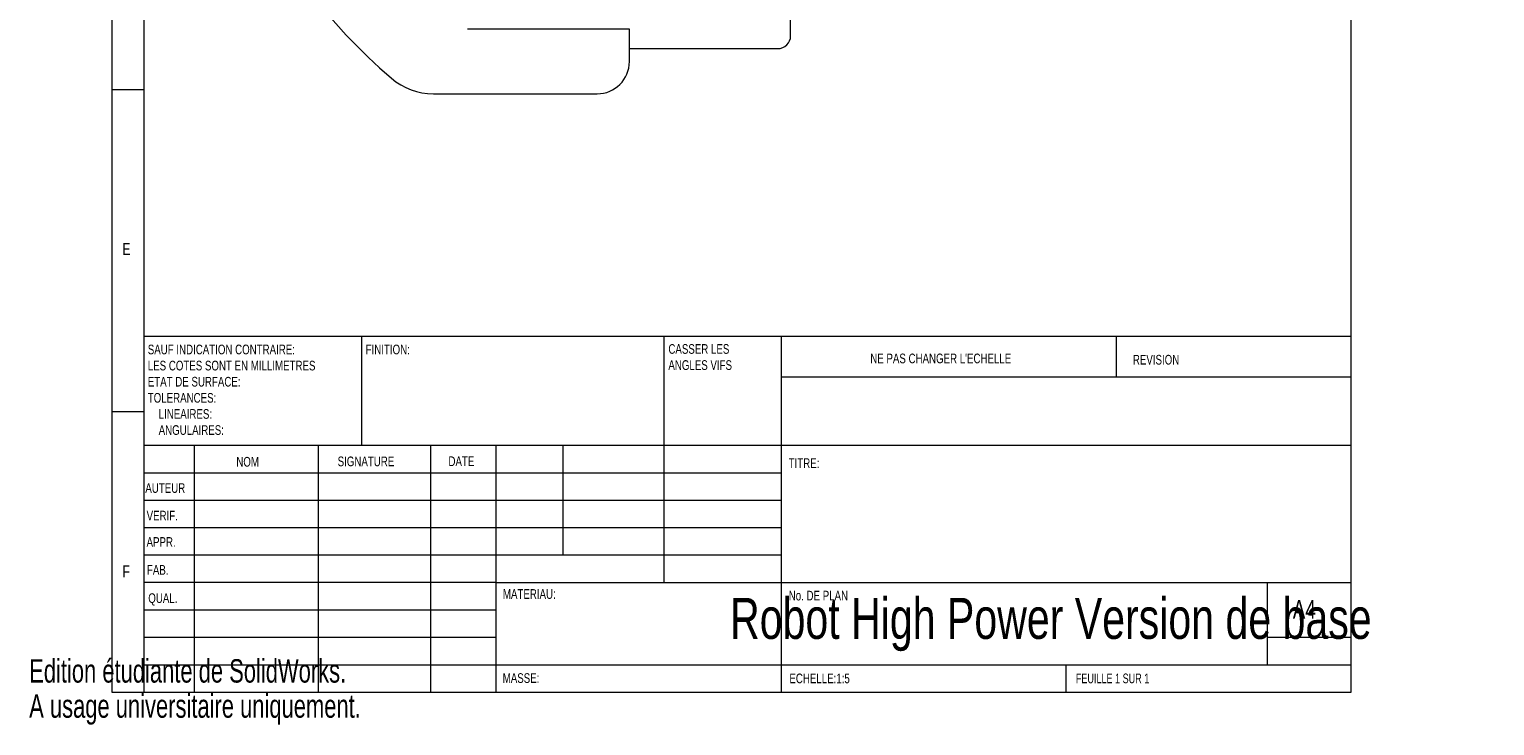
# Model space of a CAD drawing. Header units: millimetres. Extents: x 0 to 227, y 0 to 297.
# Tile 1 of 6: x 0 to 227, y 0 to 108. Entities that reach past the tile are written whole.
import ezdxf

# ---------------------------------------------------------------- set-up
doc = ezdxf.new("R2010")
doc.units = ezdxf.units.MM
doc.styles.add('SLDTEXTSTYLE0', font='TXT', dxfattribs={"width": 0.75})
doc.styles.add('SLDTEXTSTYLE1', font='TXT', dxfattribs={"width": 0.7})

# ---------------------------------------------------------------- blocks, each defined once
blk = doc.blocks.new('SW_NOTE_0')
at = {"color": 0, "linetype": 'Continuous', "lineweight": 0, "char_height": 1.5, "attachment_point": 1, "style": 'SLDTEXTSTYLE0'}
for s, insert in [('CASSER LES', (0, 1.93)), ('ANGLES VIFS', (0, -0.57))]:
    blk.add_mtext(s, dxfattribs=dict(at, insert=insert))
blk = doc.blocks.new('SW_NOTE_1')
at = {"color": 0, "linetype": 'Continuous', "lineweight": 0, "char_height": 1.5, "attachment_point": 1, "style": 'SLDTEXTSTYLE0'}
for s, insert in [('SAUF INDICATION CONTRAIRE:', (0, 1.93)), ('LES COTES SONT EN MILLIMETRES', (0, -0.57)), ('ETAT DE SURFACE:', (0, -3.07)), ('TOLERANCES:', (0, -5.57)), ('LINEAIRES:', (1.69, -8.07)), ('ANGULAIRES:', (1.69, -10.57))]:
    blk.add_mtext(s, dxfattribs=dict(at, insert=insert))

msp = doc.modelspace()

# ---------------------------------------------------------------- linework, layer by layer
at = {"color": 7, "linetype": 'Continuous', "lineweight": 0}
for p, q in [((12.8, 292), (12.8, 5)), ((17.8, 292), (17.8, 5)), ((205, 5), (205, 292)), ((12.8, 98.5), (17.8, 98.5)), ((17.8, 60.25), (205, 60.25)), ((17.8, 60.25), (17.8, 5)), ((17.8, 60.25), (17.8, 5)), ((51.6, 43.25), (51.6, 60.25)), ((98.4, 60.25), (98.4, 22)), ((116.6, 60.25), (116.6, 5)), ((168.6, 53.88), (168.6, 60.25)), ((205, 53.88), (116.6, 53.88)), ((17.8, 48.5), (12.8, 48.5)), ((205, 43.25), (17.8, 43.25)), ((25.6, 43.25), (25.6, 5)), ((44.79, 43.25), (44.79, 5)), ((62.2, 43.25), (62.2, 5)), ((72.4, 5), (72.4, 43.25)), ((82.8, 26.25), (82.8, 43.25)), ((116.6, 39), (17.8, 39)), ((116.6, 34.75), (17.8, 34.75)), ((116.6, 30.5), (17.8, 30.5)), ((116.6, 26.25), (17.8, 26.25)), ((72.4, 22), (17.8, 22)), ((72.4, 22), (205, 22)), ((192, 9.25), (192, 22)), ((72.4, 17.75), (17.8, 17.75)), ((72.4, 13.5), (17.8, 13.5)), ((205, 13.5), (192, 13.5)), ((17.8, 9.25), (205, 9.25)), ((160.8, 5), (160.8, 9.25)), ((12.8, 5), (17.8, 5)), ((17.8, 5), (205, 5))]:
    msp.add_line(p, q, dxfattribs=at)
at = {"color": 7, "linetype": 'Continuous', "lineweight": 15}
for p, q in [((118.06, 106.83), (118.06, 120.83)), ((93.06, 107.83), (67.97, 107.83)), ((93.06, 102.83), (93.06, 107.83)), ((93.06, 104.83), (116.06, 104.83)), ((62.67, 97.83), (88.06, 97.83))]:
    msp.add_line(p, q, dxfattribs=at)
for centre, radius, start, end in [((114.06, 167.83), 89, 130.5804, 229.4196), ((116.06, 106.83), 2, 270, 360), ((88.06, 102.83), 5, 270, 0), ((62.67, 107.83), 10, 229.4196, 270)]:
    msp.add_arc(centre, radius, start, end, dxfattribs=at)

# ---------------------------------------------------------------- block references
at = {"color": 7, "linetype": 'Continuous', "lineweight": 0}
for name, p in [('SW_NOTE_1', (18.39, 56.99)), ('SW_NOTE_0', (99.11, 57.07))]:
    msp.add_blockref(name, p, dxfattribs=at)

# ---------------------------------------------------------------- texts
for s, insert, char_height, attachment_point, style in [('E', (14.47, 74.67), 1.85, 1, 'SLDTEXTSTYLE0'), ('FINITION:', (52.17, 58.92), 1.5, 1, 'SLDTEXTSTYLE0'), ("NE PAS CHANGER L'ECHELLE", (130.41, 57.53), 1.5, 1, 'SLDTEXTSTYLE0'), ('REVISION', (171.13, 57.33), 1.5, 1, 'SLDTEXTSTYLE0'), ('NOM', (32.12, 41.5), 1.5, 1, 'SLDTEXTSTYLE0'), ('SIGNATURE', (47.83, 41.56), 1.5, 1, 'SLDTEXTSTYLE0'), ('DATE', (65.01, 41.58), 1.5, 1, 'SLDTEXTSTYLE0'), ('TITRE:', (117.76, 41.28), 1.5, 1, 'SLDTEXTSTYLE0'), ('AUTEUR', (18.01, 37.43), 1.5, 1, 'SLDTEXTSTYLE0'), ('VERIF.', (18.21, 33.15), 1.5, 1, 'SLDTEXTSTYLE0'), ('APPR.', (18.2, 29.06), 1.5, 1, 'SLDTEXTSTYLE0'), ('F', (14.47, 24.67), 1.85, 1, 'SLDTEXTSTYLE0'), ('FAB.', (18.26, 24.73), 1.5, 1, 'SLDTEXTSTYLE0'), ('MATERIAU:', (73.45, 20.99), 1.5, 1, 'SLDTEXTSTYLE0'), ('No. DE PLAN', (117.77, 20.74), 1.5, 1, 'SLDTEXTSTYLE0'), ('QUAL.', (18.47, 20.35), 1.5, 1, 'SLDTEXTSTYLE0'), ('Robot High Power Version de base', (158.41, 19.63), 6.35, 2, 'SLDTEXTSTYLE0'), ('A4', (195.92, 19.3), 2.91, 1, 'SLDTEXTSTYLE0'), ('MASSE:', (73.42, 7.95), 1.499, 1, 'SLDTEXTSTYLE0'), ('ECHELLE:1:5', (117.87, 7.9), 1.5, 1, 'SLDTEXTSTYLE0'), ('FEUILLE 1 SUR 1', (162.28, 7.9), 1.5, 1, 'SLDTEXTSTYLE1')]:
    msp.add_mtext(s, dxfattribs=dict(at, insert=insert, char_height=char_height, attachment_point=attachment_point, style=style))
at = {"color": 7, "linetype": 'Continuous', "char_height": 3.633, "attachment_point": 1, "style": 'SLDTEXTSTYLE1'}
for s, insert in [('Edition étudiante de SolidWorks.', (0, 10.13)), ('A usage universitaire uniquement.', (0, 4.68))]:
    msp.add_mtext(s, dxfattribs=dict(at, insert=insert))

doc.saveas('drawing.dxf')
